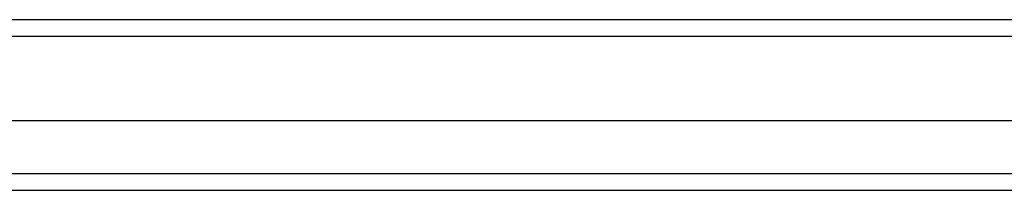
# Model space of a CAD drawing. Header units: inches. Extents: x 0 to 149, y -11 to 97.
# Tile 30 of 65: x 69.1 to 73.945, y 59.822 to 60.661. Entities that reach past the tile are written whole.
import ezdxf

# ---------------------------------------------------------------- set-up
doc = ezdxf.new("R2010")
doc.units = ezdxf.units.IN
doc.header["$LTSCALE"] = 8.944272
doc.header["$MEASUREMENT"] = 0
doc.layers.add('Visible Edges(ANSI)', color=7, linetype='Continuous', lineweight=25)
doc.layers.add('Visible Tangent Edges(ANSI)', color=7, linetype='Continuous', lineweight=25)

msp = doc.modelspace()

# ---------------------------------------------------------------- linework, layer by layer
at = {"layer": 'Visible Edges(ANSI)'}
for p, q in [((83.55291, 60.66083), (64.33644, 60.66083)), ((65.01801, 60.1649), (82.87134, 60.1649)), ((65.12434, 59.82157), (82.765, 59.82157))]:
    msp.add_line(p, q, dxfattribs=at)
at = {"layer": 'Visible Tangent Edges(ANSI)'}
for p, q in [((64.33644, 60.57944), (83.55291, 60.57944)), ((82.87643, 59.90296), (65.01291, 59.90296))]:
    msp.add_line(p, q, dxfattribs=at)

doc.saveas('drawing.dxf')
